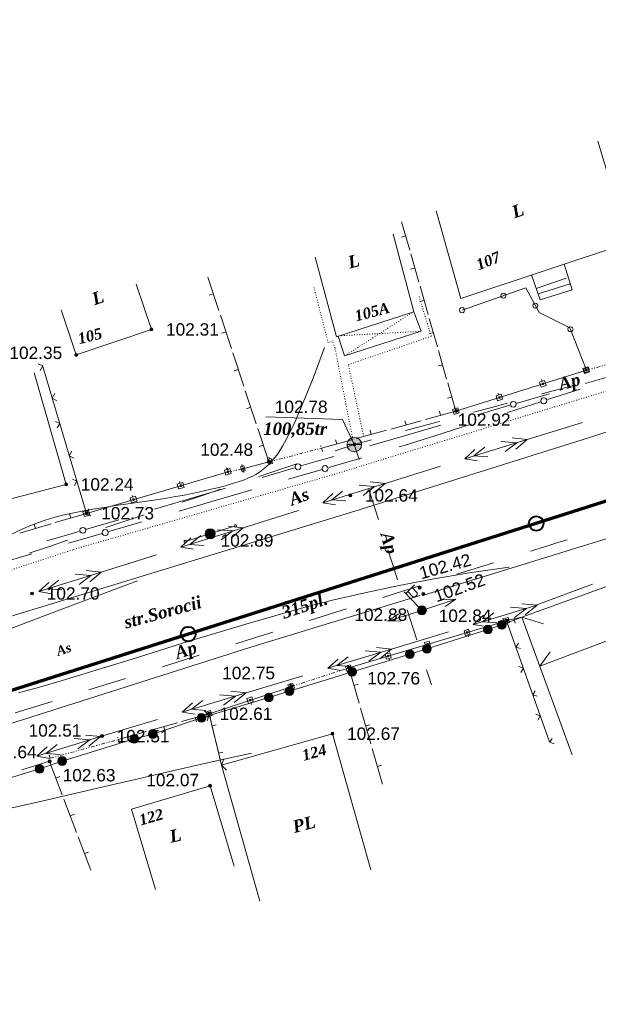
# Model space of a CAD drawing. Header units: millimetres. Extents: x 9396 to 25236, y 15106 to 31102.
# Tile 248 of 256: x 11595 to 11674, y 16896 to 17030. Entities that reach past the tile are written whole.
import ezdxf
from ezdxf.enums import TextEntityAlignment as Align

# ---------------------------------------------------------------- set-up
doc = ezdxf.new("R2010")
doc.units = ezdxf.units.MM
for name, pattern in [('DIVIDE', [1.25, 0.5, -0.25, 0, -0.25, 0, -0.25]), ('DOT', [0.25, 0, -0.25]), ('HIDDEN', [0.375, 0.25, -0.125])]:
    doc.linetypes.add(name, pattern=pattern)
for name, color, linetype, lineweight, true_color in [('1001010', 7, 'Continuous', 9, 0x000000), ('10010110', 7, 'Continuous', 20, 0xa25100), ('1060000', 7, 'Continuous', 9, 0x000000), ('1070000', 7, 'DOT', 9, 0x000000), ('2030003', 7, 'Continuous', 9, 0x000000), ('2030023', 7, 'Continuous', 9, 0x000000), ('21100200', 7, 'HIDDEN', 0, 0x800080), ('3000105', 7, 'DIVIDE', 9, 0x000000), ('3000130', 7, 'Continuous', 9, 0x000000), ('3000140', 7, 'Continuous', 9, 0x000000), ('3000220', 7, 'Continuous', 9, 0x000000), ('3000260', 7, 'Continuous', 9, 0x000000), ('5010210', 7, 'Continuous', 20, 0x008000), ('5010420', 7, 'Continuous', 9, 0x000000), ('6011210', 1, 'Continuous', 9, 0xff0000), ('6011300', 1, 'Continuous', 20, 0xff0000), ('8010110', 7, 'Continuous', 20, 0x0080ff), ('8010200', 7, 'Continuous', 9, 0x000000), ('9010110', 7, 'Continuous', 9, 0x000000), ('9010120', 7, 'Continuous', 20, 0x000000)]:
    doc.layers.add(name, color=color, linetype=linetype, lineweight=lineweight, true_color=true_color)
doc.layers.add('Канализация', color=1, linetype='Continuous', lineweight=70)
doc.layers.add('Колодец канал', color=3, linetype='Continuous', lineweight=40)
doc.styles.add('1', font='timesbi.ttf', dxfattribs={"height": 0.00127})
doc.styles.add('10', font='timesbi.ttf', dxfattribs={"height": 0.001481})
doc.styles.add('12', font='timesbi.ttf', dxfattribs={"height": 0.001693})
doc.styles.add('2', font='timesbi.ttf', dxfattribs={"height": 0.001693})
doc.styles.add('3', font='timesbi.ttf', dxfattribs={"height": 0.001693})
doc.styles.add('9', font='timesbi.ttf', dxfattribs={"height": 0.001693})
doc.styles.add('F2', font='arial.ttf', dxfattribs={"height": 0.001693})

# ---------------------------------------------------------------- blocks, each defined once
blk = doc.blocks.new('SYMBOL21100200')
at = {"true_color": 0x800080}
h = blk.add_hatch(color=216, dxfattribs=at)
edge = h.paths.add_edge_path()
edge.add_arc((0, 0), 0.1, 0, 360)
at = {"color": 216, "linetype": 'Continuous', "lineweight": 0, "true_color": 0x800080}
blk.add_circle((0, 0), 0.1, dxfattribs=at)
blk = doc.blocks.new('SYMBOL8010200')
at = {"true_color": 0x000000}
h = blk.add_hatch(color=18, dxfattribs=at)
edge = h.paths.add_edge_path()
edge.add_arc((0, 0), 0.3, 0, 360)
at = {"color": 18, "linetype": 'Continuous', "lineweight": 0, "true_color": 0x000000}
blk.add_circle((0, 0), 0.3, dxfattribs=at)
blk = doc.blocks.new('SYMBOL5010420')
at = {"true_color": 0xffffff}
h = blk.add_hatch(color=7, dxfattribs=at)
edge = h.paths.add_edge_path()
edge.add_arc((0, 0), 0.5, 0, 360)
at = {"color": 18, "linetype": 'Continuous', "lineweight": 9, "true_color": 0x000000, "flags": 128}
blk.add_lwpolyline([(-0.5, 0), (0.5, 0)], dxfattribs=at)
at = {"color": 18, "linetype": 'Continuous', "lineweight": 9, "true_color": 0x000000}
blk.add_circle((0, 0), 0.5, dxfattribs=at)
blk = doc.blocks.new('SYMBOL2030023')
at = {"true_color": 0xffffff}
h = blk.add_hatch(color=7, dxfattribs=at)
edge = h.paths.add_edge_path()
edge.add_arc((0, 0), 0.35, 0, 360)
at = {"color": 18, "linetype": 'Continuous', "lineweight": 0, "true_color": 0x000000}
blk.add_circle((0, 0), 0.35, dxfattribs=at)
blk = doc.blocks.new('SYMBOL2030003')
at = {"true_color": 0xffffff}
h = blk.add_hatch(color=7, dxfattribs=at)
edge = h.paths.add_edge_path()
edge.add_arc((0, 0), 0.3, 0, 360)
at = {"true_color": 0x000000}
h = blk.add_hatch(color=18, dxfattribs=at)
edge = h.paths.add_edge_path()
edge.add_arc((0, 0), 0.1, 0, 360)
at = {"color": 18, "linetype": 'Continuous', "lineweight": 0, "true_color": 0x000000, "flags": 128}
for points in [[(0, 0.3), (0, 1.75)], [(0, 1.6), (0.85, 1.6)], [(0.2, 1.6), (0.2, 1.1), (0.3, 1), (0.5, 1), (0.6, 1.1), (0.6, 1.6)]]:
    blk.add_lwpolyline(points, dxfattribs=at)
at = {"color": 18, "linetype": 'Continuous', "lineweight": 0, "true_color": 0x000000}
for radius in [0.3, 0.1]:
    blk.add_circle((0, 0), radius, dxfattribs=at)

msp = doc.modelspace()

# ---------------------------------------------------------------- linework, layer by layer
at = {"layer": '1001010', "color": 253}
for p, q in [((11635.14, 16997.87, 168.47), (11638.08, 16986.98, 168.47)), ((11600.36, 16990.68, 113.45), (11602.45, 16984.5, 113.45)), ((11642.77, 16914.04, 207.32), (11637.51, 16932.65, 207.32)), ((11624.06, 16914.57, 204.14), (11620.77, 16925.56, 204.14))]:
    msp.add_line(p, q, dxfattribs=at)
for points in [[(11673.86, 17013.72, 139.94), (11678.05, 16999.83, 139.94), (11655.08, 16992.2, 158.33), (11651.7, 17004.21, 162.07)], [(11638.08, 16986.98, 168.47), (11648.66, 16990.37, 169.57), (11645.84, 17001.02, 127.5)], [(11602.45, 16984.5, 113.45), (11612.73, 16987.98, 129.48), (11610.64, 16994.16, 100.58)], [(11585.74, 16978.82, 110.87), (11590.27, 16963.97, 136.48), (11601.06, 16966.78, 134.95), (11596.66, 16982.06, 110.87)], [(11678.32, 16954.02, 206.25), (11663.46, 16948.6, 206.01), (11670.34, 16929.77, 205.68)], [(11637.51, 16932.65, 207.32), (11622.33, 16928.36, 207.81), (11627.58, 16909.75, 188.96)], [(11620.77, 16925.56, 204.14), (11609.99, 16922.33, 202.66), (11613.27, 16911.34, 194.94)]]:
    msp.add_polyline3d(points, dxfattribs=at)
at = {"layer": '10010110'}
for points in [[(11636.45, 16985.5, 172.05), (11634.87, 16981.32, 183), (11633.53, 16977.99, 191.3), (11632.41, 16975.4, 197.33), (11631.47, 16973.44, 201.45), (11630.69, 16971.99, 204.03), (11630.03, 16970.96, 205.45), (11629.45, 16970.22, 206.08), (11628.94, 16969.66, 206.28), (11628.46, 16969.2, 206.36), (11627.99, 16968.8, 206.39), (11627.52, 16968.45, 206.38), (11627.03, 16968.14, 206.33), (11626.51, 16967.87, 206.25), (11625.94, 16967.62, 206.15), (11625.32, 16967.38, 206.03), (11624.62, 16967.14, 205.91), (11623.83, 16966.89, 205.77), (11622.96, 16966.63, 205.59), (11621.99, 16966.37, 205.33), (11620.93, 16966.11, 204.95), (11619.79, 16965.84, 204.43), (11618.55, 16965.58, 203.71), (11617.23, 16965.32, 202.77), (11615.81, 16965.07, 201.56), (11614.31, 16964.82, 200.07), (11612.74, 16964.59, 198.32), (11611.12, 16964.35, 196.38), (11609.49, 16964.12, 194.29), (11607.87, 16963.88, 192.1), (11606.27, 16963.64, 189.86), (11604.73, 16963.39, 187.63), (11603.26, 16963.13, 185.45), (11601.89, 16962.86, 183.38), (11600.59, 16962.57, 181.45), (11599.37, 16962.24, 179.71), (11598.18, 16961.88, 178.18), (11597.03, 16961.48, 176.92), (11595.88, 16961.02, 175.95), (11594.72, 16960.51, 175.33), (11593.53, 16959.92, 175.08)], [(11661.73, 16955.47, 173.69), (11656.25, 16954.67, 176.99), (11651.17, 16953.82, 177.17), (11646.43, 16952.92, 175.02), (11641.97, 16951.97, 171.34), (11637.72, 16950.97, 166.94), (11633.62, 16949.92, 162.61), (11629.62, 16948.82, 159.17), (11625.66, 16947.68, 157.42), (11621.69, 16946.49, 157.95), (11617.73, 16945.28, 160.51), (11613.85, 16944.07, 164.64), (11610.08, 16942.89, 169.9), (11606.47, 16941.76, 175.82), (11603.06, 16940.71, 181.94), (11599.92, 16939.76, 187.81), (11597.07, 16938.93, 192.98), (11594.55, 16938.25, 197.08)], [(11593.25, 16946.99, 185.97), (11600.84, 16949.87, 182.8), (11610.84, 16953.61, 178.38)], [(11626.44, 16930.03, 207.81), (11620.39, 16928.69, 206.53), (11615.04, 16927.48, 205.6), (11610.31, 16926.38, 204.97), (11606.13, 16925.4, 204.61), (11602.42, 16924.52, 204.47), (11599.12, 16923.75, 204.5), (11596.15, 16923.08, 204.68), (11593.43, 16922.51, 204.95)]]:
    msp.add_polyline3d(points, dxfattribs=at)
at = {"layer": '1060000', "color": 253}
for p, q in [((11665.42, 16993.59, 170.31), (11669.53, 16994.99, 168.38)), ((11665.68, 16992.83, 172.66), (11670.08, 16994.24, 170.15)), ((11708.07, 16969.55, 125.93), (11649.85, 16951.57, 112.97)), ((11663.46, 16948.6, 162.87), (11666.41, 16947.72, 176.13)), ((11665.9, 16941.91, 205.89), (11680.68, 16947.49, 198.01)), ((11665.9, 16941.91, 205.89), (11667.34, 16943.89, 196.2))]:
    msp.add_line(p, q, dxfattribs=at)
for points in [[(11718.72, 16997.83, 183.41), (11718.96, 16993.47, 183.65), (11717.71, 16990.77, 180.31), (11716.19, 16988.48, 178.11), (11714.07, 16987.04, 174.19), (11710.6, 16985.43, 167.63), (11672.57, 16973.17, 134.77), (11640.57, 16963.13, 107.86), (11563.65, 16939.65, 42.63)], [(11664.79, 16995.43, 164.65), (11665.95, 16992.04, 175.08), (11670.35, 16993.39, 172.66), (11669.24, 16996.91, 162.21)], [(11648.66, 16990.37, 169.57), (11649.68, 16987.73, 174.26), (11639.18, 16984.35, 179.28), (11638.31, 16987.06, 168.49)], [(11640.51, 16972.23, 206.08), (11638.91, 16975.66, 202.73), (11628.39, 16976.01, 192.51)], [(11649.51, 16951.57, 112.97), (11626.34, 16944.53, 107.47), (11531.94, 16914.52, 84.96)]]:
    msp.add_polyline3d(points, dxfattribs=at)
at = {"layer": '1070000', "color": 253}
for p, q in [((11639.18, 16984.35, 179.28), (11648.44, 16990.29, 169.55)), ((11649.68, 16987.73, 174.26), (11638.46, 16987.11, 168.51))]:
    msp.add_line(p, q, dxfattribs=at)
for points in [[(11640.31, 16972.92, 206.7), (11637.86, 16985.47, 171.54), (11637.52, 16986.4, 169.68), (11636.92, 16986.18, 170.48), (11634.91, 16994.01, 166.87)], [(11641.8, 16973.33, 206.61), (11639.69, 16983.16, 184.96), (11651.04, 16987.05, 174.95), (11649.31, 16992.69, 159.25)], [(11690.08, 16984.15, 206.87), (11637.49, 16968.08, 206.87), (11601.9, 16957.83, 206.87)], [(11601.98, 16957.83, 167.96), (11549.05, 16940.67, 206.87), (11495.78, 16924.61, 206.87)]]:
    msp.add_polyline3d(points, dxfattribs=at)
at = {"layer": '3000105', "color": 253}
for p, q in [((11672.15, 16982.89, 203.84), (11672.43, 16981.83, 203.84)), ((11672.28, 16982.41, 204.76), (11674.96, 16983.14, 202.92)), ((11636.14, 16971.26, 206.88), (11635.86, 16972.32, 206.88)), ((11628.79, 16969.85, 206.8), (11636.01, 16971.74, 206.96)), ((11625.37, 16968.43, 206.82), (11625.15, 16969.5, 206.82)), ((11628.67, 16970.33, 206.88), (11628.94, 16969.27, 206.88)), ((11623.13, 16969, 206.82), (11623.35, 16967.92, 206.82)), ((11623.23, 16968.51, 206.82), (11625.27, 16968.92, 206.82)), ((11631.87, 16939.11, 205.49), (11639.75, 16941.69, 205.51)), ((11639.91, 16941.22, 205.5), (11639.57, 16942.26, 205.5)), ((11631.71, 16939.59, 205.5), (11632.05, 16938.54, 205.5)), ((11598.87, 16929.32, 204.54), (11608.22, 16931.88, 201.37)), ((11608.35, 16931.4, 202.95), (11608.06, 16932.46, 202.95)), ((11598.74, 16929.8, 202.95), (11599.03, 16928.74, 202.95))]:
    msp.add_line(p, q, dxfattribs=at)
at = {"layer": '3000130', "color": 253}
for p, q in [((11672.09, 16982.98, 205.3), (11672.16, 16982.75, 205.3)), ((11654.42, 16976.79, 205.83), (11672.28, 16982.41, 204.76)), ((11666.14, 16981.11, 205.3), (11666.21, 16980.87, 205.3)), ((11660.19, 16979.24, 205.3), (11660.26, 16979, 205.3)), ((11654.24, 16977.36, 205.3), (11654.31, 16977.13, 205.3)), ((11625.11, 16969.5, 206.82), (11625.17, 16969.26, 206.82)), ((11625.27, 16968.92, 206.82), (11628.8, 16969.88, 206.82)), ((11628.83, 16970.51, 206.82), (11628.89, 16970.27, 206.82)), ((11603.84, 16962.81, 207.86), (11623.23, 16968.51, 206.82)), ((11623.02, 16969.07, 207.34), (11623.1, 16968.84, 207.34)), ((11616.57, 16967.18, 207.34), (11616.64, 16966.94, 207.34)), ((11610.12, 16965.28, 207.34), (11610.19, 16965.04, 207.34)), ((11603.67, 16963.39, 207.34), (11603.74, 16963.15, 207.34)), ((11661.35, 16948.13, 205.67), (11639.75, 16941.69, 205.51)), ((11661.52, 16947.56, 205.59), (11661.45, 16947.8, 205.59)), ((11656.12, 16945.95, 205.59), (11656.05, 16946.19, 205.59)), ((11650.72, 16944.34, 205.59), (11650.65, 16944.58, 205.59)), ((11645.31, 16942.73, 205.59), (11645.24, 16942.97, 205.59)), ((11639.89, 16941.11, 205.59), (11639.82, 16941.35, 205.59)), ((11631.87, 16939.11, 205.49), (11620.63, 16935.4, 205.22)), ((11632.05, 16938.54, 205.35), (11631.98, 16938.78, 205.35)), ((11626.43, 16936.69, 205.35), (11626.35, 16936.93, 205.35)), ((11620.8, 16934.83, 205.35), (11620.73, 16935.07, 205.35))]:
    msp.add_line(p, q, dxfattribs=at)
for points in [[(11672.02, 16981.97, 205.3), (11672.72, 16982.19, 205.3), (11672.51, 16982.86, 205.3), (11671.81, 16982.64, 205.3), (11672.02, 16981.97, 205.3)], [(11672.27, 16982.31, 205.3), (11672.32, 16982.32, 205.3), (11672.35, 16982.36, 205.3), (11672.37, 16982.41, 205.3), (11672.35, 16982.46, 205.3), (11672.32, 16982.5, 205.3), (11672.27, 16982.51, 205.3), (11672.21, 16982.5, 205.3), (11672.18, 16982.46, 205.3), (11672.16, 16982.41, 205.3), (11672.18, 16982.36, 205.3), (11672.21, 16982.32, 205.3), (11672.27, 16982.31, 205.3)], [(11666.07, 16980.1, 205.3), (11666.77, 16980.31, 205.3), (11666.56, 16980.98, 205.3), (11665.86, 16980.76, 205.3), (11666.07, 16980.1, 205.3)], [(11666.32, 16980.44, 205.3), (11666.37, 16980.45, 205.3), (11666.4, 16980.49, 205.3), (11666.42, 16980.54, 205.3), (11666.4, 16980.59, 205.3), (11666.37, 16980.63, 205.3), (11666.32, 16980.64, 205.3), (11666.27, 16980.63, 205.3), (11666.23, 16980.59, 205.3), (11666.21, 16980.54, 205.3), (11666.23, 16980.49, 205.3), (11666.27, 16980.45, 205.3), (11666.32, 16980.44, 205.3)], [(11660.13, 16978.22, 205.3), (11660.82, 16978.44, 205.3), (11660.61, 16979.11, 205.3), (11659.92, 16978.89, 205.3), (11660.13, 16978.22, 205.3)], [(11660.37, 16978.56, 205.3), (11660.42, 16978.58, 205.3), (11660.46, 16978.61, 205.3), (11660.47, 16978.67, 205.3), (11660.46, 16978.72, 205.3), (11660.42, 16978.75, 205.3), (11660.37, 16978.77, 205.3), (11660.32, 16978.75, 205.3), (11660.28, 16978.72, 205.3), (11660.27, 16978.67, 205.3), (11660.28, 16978.61, 205.3), (11660.32, 16978.58, 205.3), (11660.37, 16978.56, 205.3)], [(11654.18, 16976.35, 205.3), (11654.87, 16976.57, 205.3), (11654.66, 16977.24, 205.3), (11653.97, 16977.02, 205.3), (11654.18, 16976.35, 205.3)], [(11654.42, 16976.69, 205.3), (11654.47, 16976.7, 205.3), (11654.51, 16976.74, 205.3), (11654.52, 16976.79, 205.3), (11654.51, 16976.84, 205.3), (11654.47, 16976.88, 205.3), (11654.42, 16976.89, 205.3), (11654.37, 16976.88, 205.3), (11654.33, 16976.84, 205.3), (11654.32, 16976.79, 205.3), (11654.33, 16976.74, 205.3), (11654.37, 16976.7, 205.3), (11654.42, 16976.69, 205.3)], [(11625.14, 16968.52, 206.82), (11625.58, 16968.64, 206.82), (11625.4, 16969.32, 206.82), (11624.95, 16969.2, 206.82), (11625.14, 16968.52, 206.82)], [(11628.86, 16969.53, 206.82), (11629.3, 16969.66, 206.82), (11629.12, 16970.33, 206.82), (11628.67, 16970.21, 206.82), (11628.86, 16969.53, 206.82)], [(11628.99, 16969.85, 206.82), (11629.03, 16969.86, 206.82), (11629.06, 16969.89, 206.82), (11629.07, 16969.93, 206.82), (11629.06, 16969.97, 206.82), (11629.03, 16970.01, 206.82), (11628.99, 16970.02, 206.82), (11628.94, 16970.01, 206.82), (11628.91, 16969.97, 206.82), (11628.9, 16969.93, 206.82), (11628.91, 16969.89, 206.82), (11628.94, 16969.86, 206.82), (11628.99, 16969.85, 206.82)], [(11622.92, 16968.05, 207.34), (11623.67, 16968.27, 207.34), (11623.47, 16968.95, 207.34), (11622.72, 16968.72, 207.34), (11622.92, 16968.05, 207.34)], [(11623.19, 16968.39, 207.34), (11623.25, 16968.41, 207.34), (11623.29, 16968.45, 207.34), (11623.3, 16968.5, 207.34), (11623.29, 16968.55, 207.34), (11623.25, 16968.59, 207.34), (11623.19, 16968.61, 207.34), (11623.14, 16968.59, 207.34), (11623.1, 16968.55, 207.34), (11623.09, 16968.5, 207.34), (11623.1, 16968.45, 207.34), (11623.14, 16968.41, 207.34), (11623.19, 16968.39, 207.34)], [(11625.27, 16968.83, 206.82), (11625.31, 16968.85, 206.82), (11625.34, 16968.88, 206.82), (11625.35, 16968.92, 206.82), (11625.34, 16968.96, 206.82), (11625.31, 16968.99, 206.82), (11625.27, 16969, 206.82), (11625.22, 16968.99, 206.82), (11625.19, 16968.96, 206.82), (11625.18, 16968.92, 206.82), (11625.19, 16968.88, 206.82), (11625.22, 16968.85, 206.82), (11625.27, 16968.83, 206.82)], [(11616.46, 16966.16, 207.34), (11617.22, 16966.38, 207.34), (11617.02, 16967.05, 207.34), (11616.27, 16966.83, 207.34), (11616.46, 16966.16, 207.34)], [(11616.74, 16966.5, 207.34), (11616.79, 16966.51, 207.34), (11616.83, 16966.55, 207.34), (11616.85, 16966.6, 207.34), (11616.83, 16966.66, 207.34), (11616.79, 16966.7, 207.34), (11616.74, 16966.71, 207.34), (11616.69, 16966.7, 207.34), (11616.65, 16966.66, 207.34), (11616.63, 16966.6, 207.34), (11616.65, 16966.55, 207.34), (11616.69, 16966.51, 207.34), (11616.74, 16966.5, 207.34)], [(11610.01, 16964.26, 207.34), (11610.76, 16964.48, 207.34), (11610.57, 16965.16, 207.34), (11609.81, 16964.93, 207.34), (11610.01, 16964.26, 207.34)], [(11610.29, 16964.6, 207.34), (11610.34, 16964.62, 207.34), (11610.38, 16964.66, 207.34), (11610.39, 16964.71, 207.34), (11610.38, 16964.76, 207.34), (11610.34, 16964.8, 207.34), (11610.29, 16964.81, 207.34), (11610.23, 16964.8, 207.34), (11610.2, 16964.76, 207.34), (11610.18, 16964.71, 207.34), (11610.2, 16964.66, 207.34), (11610.23, 16964.62, 207.34), (11610.29, 16964.6, 207.34)], [(11603.56, 16962.37, 207.34), (11604.31, 16962.59, 207.34), (11604.11, 16963.26, 207.34), (11603.36, 16963.04, 207.34), (11603.56, 16962.37, 207.34)], [(11603.83, 16962.71, 207.34), (11603.89, 16962.72, 207.34), (11603.93, 16962.76, 207.34), (11603.94, 16962.81, 207.34), (11603.93, 16962.87, 207.34), (11603.89, 16962.91, 207.34), (11603.83, 16962.92, 207.34), (11603.78, 16962.91, 207.34), (11603.74, 16962.87, 207.34), (11603.73, 16962.81, 207.34), (11603.74, 16962.76, 207.34), (11603.78, 16962.72, 207.34), (11603.83, 16962.71, 207.34)], [(11661.56, 16948.57, 205.59), (11660.93, 16948.38, 205.59), (11661.13, 16947.71, 205.59), (11661.76, 16947.9, 205.59), (11661.56, 16948.57, 205.59)], [(11661.35, 16948.04, 205.59), (11661.4, 16948.05, 205.59), (11661.43, 16948.09, 205.59), (11661.45, 16948.14, 205.59), (11661.43, 16948.19, 205.59), (11661.4, 16948.22, 205.59), (11661.35, 16948.23, 205.59), (11661.3, 16948.22, 205.59), (11661.27, 16948.19, 205.59), (11661.25, 16948.14, 205.59), (11661.27, 16948.09, 205.59), (11661.3, 16948.05, 205.59), (11661.35, 16948.04, 205.59)], [(11656.16, 16946.96, 205.59), (11655.53, 16946.77, 205.59), (11655.73, 16946.1, 205.59), (11656.36, 16946.28, 205.59), (11656.16, 16946.96, 205.59)], [(11655.95, 16946.43, 205.59), (11656, 16946.44, 205.59), (11656.03, 16946.48, 205.59), (11656.04, 16946.53, 205.59), (11656.03, 16946.57, 205.59), (11656, 16946.61, 205.59), (11655.95, 16946.62, 205.59), (11655.9, 16946.61, 205.59), (11655.86, 16946.57, 205.59), (11655.85, 16946.53, 205.59), (11655.86, 16946.48, 205.59), (11655.9, 16946.44, 205.59), (11655.95, 16946.43, 205.59)], [(11650.76, 16945.34, 205.59), (11650.13, 16945.16, 205.59), (11650.33, 16944.48, 205.59), (11650.96, 16944.67, 205.59), (11650.76, 16945.34, 205.59)], [(11650.55, 16944.82, 205.59), (11650.59, 16944.83, 205.59), (11650.63, 16944.87, 205.59), (11650.64, 16944.91, 205.59), (11650.63, 16944.96, 205.59), (11650.59, 16945, 205.59), (11650.55, 16945.01, 205.59), (11650.5, 16945, 205.59), (11650.46, 16944.96, 205.59), (11650.45, 16944.91, 205.59), (11650.46, 16944.87, 205.59), (11650.5, 16944.83, 205.59), (11650.55, 16944.82, 205.59)], [(11645.36, 16943.73, 205.59), (11644.73, 16943.54, 205.59), (11644.93, 16942.87, 205.59), (11645.56, 16943.06, 205.59), (11645.36, 16943.73, 205.59)], [(11645.14, 16943.21, 205.59), (11645.19, 16943.22, 205.59), (11645.23, 16943.25, 205.59), (11645.24, 16943.3, 205.59), (11645.23, 16943.35, 205.59), (11645.19, 16943.39, 205.59), (11645.14, 16943.4, 205.59), (11645.09, 16943.39, 205.59), (11645.06, 16943.35, 205.59), (11645.05, 16943.3, 205.59), (11645.06, 16943.25, 205.59), (11645.09, 16943.22, 205.59), (11645.14, 16943.21, 205.59)], [(11639.93, 16942.11, 205.59), (11639.3, 16941.93, 205.59), (11639.5, 16941.25, 205.59), (11640.13, 16941.44, 205.59), (11639.93, 16942.11, 205.59)], [(11639.72, 16941.59, 205.59), (11639.77, 16941.6, 205.59), (11639.8, 16941.64, 205.59), (11639.82, 16941.68, 205.59), (11639.8, 16941.73, 205.59), (11639.77, 16941.77, 205.59), (11639.72, 16941.78, 205.59), (11639.67, 16941.77, 205.59), (11639.64, 16941.73, 205.59), (11639.62, 16941.68, 205.59), (11639.64, 16941.64, 205.59), (11639.67, 16941.6, 205.59), (11639.72, 16941.59, 205.59)], [(11632.08, 16939.56, 205.35), (11631.43, 16939.34, 205.35), (11631.65, 16938.67, 205.35), (11632.3, 16938.89, 205.35), (11632.08, 16939.56, 205.35)], [(11631.87, 16939.02, 205.35), (11631.92, 16939.03, 205.35), (11631.95, 16939.07, 205.35), (11631.97, 16939.11, 205.35), (11631.95, 16939.16, 205.35), (11631.92, 16939.2, 205.35), (11631.87, 16939.21, 205.35), (11631.82, 16939.2, 205.35), (11631.78, 16939.16, 205.35), (11631.77, 16939.11, 205.35), (11631.78, 16939.07, 205.35), (11631.82, 16939.03, 205.35), (11631.87, 16939.02, 205.35)], [(11626.46, 16937.7, 205.35), (11625.8, 16937.48, 205.35), (11626.02, 16936.82, 205.35), (11626.68, 16937.03, 205.35), (11626.46, 16937.7, 205.35)], [(11626.24, 16937.16, 205.35), (11626.29, 16937.17, 205.35), (11626.33, 16937.21, 205.35), (11626.34, 16937.26, 205.35), (11626.33, 16937.31, 205.35), (11626.29, 16937.34, 205.35), (11626.24, 16937.36, 205.35), (11626.19, 16937.34, 205.35), (11626.16, 16937.31, 205.35), (11626.14, 16937.26, 205.35), (11626.16, 16937.21, 205.35), (11626.19, 16937.17, 205.35), (11626.24, 16937.16, 205.35)], [(11620.83, 16935.84, 205.35), (11620.18, 16935.62, 205.35), (11620.4, 16934.96, 205.35), (11621.05, 16935.18, 205.35), (11620.83, 16935.84, 205.35)], [(11620.62, 16935.3, 205.35), (11620.67, 16935.31, 205.35), (11620.7, 16935.35, 205.35), (11620.72, 16935.4, 205.35), (11620.7, 16935.45, 205.35), (11620.67, 16935.49, 205.35), (11620.62, 16935.5, 205.35), (11620.57, 16935.49, 205.35), (11620.53, 16935.45, 205.35), (11620.52, 16935.4, 205.35), (11620.53, 16935.35, 205.35), (11620.57, 16935.31, 205.35), (11620.62, 16935.3, 205.35)]]:
    msp.add_polyline3d(points, close=True, dxfattribs=at)
at = {"layer": '3000140', "color": 253}
msp.add_polyline3d([(11672.28, 16982.41, 204.76), (11670.02, 16988.21, 189.38), (11665.81, 16990.28, 177.5), (11664, 16993.66, 168.11), (11655.27, 16990.61, 165.17)], dxfattribs=at)
for points in [[(11660.93, 16992.24, 184.96), (11661.11, 16992.29, 184.96), (11661.23, 16992.41, 184.96), (11661.28, 16992.59, 184.96), (11661.23, 16992.76, 184.96), (11661.11, 16992.89, 184.96), (11660.93, 16992.94, 184.96), (11660.76, 16992.89, 184.96), (11660.63, 16992.76, 184.96), (11660.58, 16992.59, 184.96), (11660.63, 16992.41, 184.96), (11660.76, 16992.29, 184.96), (11660.93, 16992.24, 184.96)], [(11655.27, 16990.26, 184.96), (11655.45, 16990.31, 184.96), (11655.57, 16990.44, 184.96), (11655.62, 16990.61, 184.96), (11655.57, 16990.79, 184.96), (11655.45, 16990.92, 184.96), (11655.27, 16990.96, 184.96), (11655.1, 16990.92, 184.96), (11654.97, 16990.79, 184.96), (11654.92, 16990.61, 184.96), (11654.97, 16990.44, 184.96), (11655.1, 16990.31, 184.96), (11655.27, 16990.26, 184.96)], [(11665.3, 16990.89, 184.96), (11665.47, 16990.93, 184.96), (11665.6, 16991.06, 184.96), (11665.65, 16991.24, 184.96), (11665.6, 16991.41, 184.96), (11665.47, 16991.54, 184.96), (11665.3, 16991.59, 184.96), (11665.12, 16991.54, 184.96), (11664.99, 16991.41, 184.96), (11664.95, 16991.24, 184.96), (11664.99, 16991.06, 184.96), (11665.12, 16990.93, 184.96), (11665.3, 16990.89, 184.96)], [(11670.1, 16987.65, 184.96), (11670.27, 16987.7, 184.96), (11670.4, 16987.83, 184.96), (11670.45, 16988, 184.96), (11670.4, 16988.18, 184.96), (11670.27, 16988.3, 184.96), (11670.1, 16988.35, 184.96), (11669.92, 16988.3, 184.96), (11669.79, 16988.18, 184.96), (11669.75, 16988, 184.96), (11669.79, 16987.83, 184.96), (11669.92, 16987.7, 184.96), (11670.1, 16987.65, 184.96)], [(11672.28, 16982.07, 184.96), (11672.45, 16982.11, 184.96), (11672.58, 16982.24, 184.96), (11672.63, 16982.42, 184.96), (11672.58, 16982.59, 184.96), (11672.45, 16982.72, 184.96), (11672.28, 16982.77, 184.96), (11672.1, 16982.72, 184.96), (11671.97, 16982.59, 184.96), (11671.93, 16982.42, 184.96), (11671.97, 16982.24, 184.96), (11672.1, 16982.11, 184.96), (11672.28, 16982.07, 184.96)]]:
    msp.add_polyline3d(points, close=True, dxfattribs=at)
at = {"layer": '3000220', "color": 253}
for p, q in [((11648.09, 16998.84, 164.75), (11646.98, 17002.72, 164.75)), ((11647.53, 17000.78, 164.75), (11646.96, 17000.62, 164.75)), ((11649.36, 16994.43, 164.75), (11648.24, 16998.31, 164.75)), ((11648.8, 16996.37, 164.75), (11648.22, 16996.21, 164.75)), ((11621.97, 16990.56, 167.95), (11620.47, 16995.11, 167.95)), ((11650.62, 16990.02, 164.75), (11649.51, 16993.9, 164.75)), ((11621.22, 16992.84, 167.95), (11620.65, 16992.65, 167.95)), ((11650.07, 16991.96, 164.75), (11649.49, 16991.8, 164.75)), ((11623.68, 16985.39, 167.95), (11622.18, 16989.94, 167.95)), ((11651.89, 16985.61, 164.75), (11650.77, 16989.49, 164.75)), ((11622.93, 16987.67, 167.95), (11622.36, 16987.48, 167.95)), ((11651.33, 16987.55, 164.75), (11650.75, 16987.39, 164.75)), ((11625.39, 16980.22, 167.95), (11623.88, 16984.77, 167.95)), ((11653.15, 16981.2, 164.75), (11652.04, 16985.08, 164.75)), ((11652.6, 16983.14, 164.75), (11652.02, 16982.98, 164.75)), ((11624.63, 16982.5, 167.95), (11624.06, 16982.31, 167.95)), ((11654.42, 16976.79, 164.75), (11653.31, 16980.67, 164.75)), ((11627.09, 16975.05, 167.95), (11625.59, 16979.6, 167.95)), ((11653.86, 16978.73, 164.75), (11653.29, 16978.57, 164.75)), ((11626.34, 16977.33, 167.95), (11625.77, 16977.14, 167.95)), ((11650.24, 16975.65, 206.4), (11654.42, 16976.79, 206.4)), ((11652.33, 16976.22, 206.4), (11652.17, 16976.8, 206.4)), ((11645.5, 16974.35, 206.4), (11649.68, 16975.49, 206.4)), ((11647.59, 16974.92, 206.4), (11647.43, 16975.5, 206.4)), ((11628.8, 16969.88, 167.95), (11627.3, 16974.43, 167.95)), ((11640.76, 16973.05, 206.4), (11644.93, 16974.19, 206.4)), ((11642.84, 16973.62, 206.4), (11642.69, 16974.2, 206.4)), ((11628.05, 16972.16, 167.95), (11627.48, 16971.97, 167.95)), ((11636.01, 16971.74, 206.4), (11640.19, 16972.89, 206.4)), ((11638.1, 16972.32, 206.4), (11637.94, 16972.9, 206.4)), ((11599.57, 16961.55, 187.91), (11603.83, 16962.81, 187.91)), ((11601.7, 16962.18, 187.91), (11601.53, 16962.75, 187.91)), ((11594.73, 16960.11, 187.91), (11598.99, 16961.37, 187.91)), ((11596.86, 16960.74, 187.91), (11596.69, 16961.32, 187.91)), ((11663.46, 16948.61, 205.84), (11661.35, 16948.14, 205.84)), ((11662.4, 16948.37, 205.84), (11662.53, 16947.79, 205.84)), ((11639.76, 16941.72, 206.42), (11641.17, 16936.84, 206.42)), ((11640.46, 16939.28, 206.42), (11641.04, 16939.45, 206.42)), ((11641.36, 16936.18, 206.42), (11642.77, 16931.3, 206.42)), ((11620.62, 16935.4, 205.23), (11616.83, 16934.33, 205.23)), ((11618.73, 16934.87, 205.23), (11618.89, 16934.29, 205.23)), ((11620.62, 16935.4, 206.52), (11621.42, 16932.11, 206.52)), ((11612.01, 16932.96, 205.23), (11608.22, 16931.88, 205.23)), ((11616.32, 16934.18, 205.23), (11612.53, 16933.1, 205.23)), ((11614.42, 16933.64, 205.23), (11614.59, 16933.07, 205.23)), ((11621.02, 16933.76, 206.52), (11621.61, 16933.9, 206.52)), ((11642.07, 16933.74, 206.42), (11642.64, 16933.91, 206.42)), ((11610.11, 16932.42, 205.23), (11610.28, 16931.84, 205.23)), ((11621.53, 16931.66, 206.52), (11622.33, 16928.36, 206.52)), ((11642.97, 16930.64, 206.42), (11644.38, 16925.76, 206.42)), ((11598.8, 16928.9, 205.23), (11594.97, 16927.73, 205.23)), ((11598.78, 16928.86, 202.72), (11600.51, 16924.33, 202.72)), ((11621.93, 16930.01, 206.52), (11622.51, 16930.15, 206.52)), ((11596.88, 16928.32, 205.23), (11597.06, 16927.74, 205.23)), ((11643.67, 16928.2, 206.42), (11644.25, 16928.37, 206.42)), ((11599.65, 16926.59, 202.72), (11600.21, 16926.81, 202.72)), ((11600.75, 16923.71, 202.72), (11602.48, 16919.17, 202.72)), ((11601.62, 16921.44, 202.72), (11602.18, 16921.65, 202.72)), ((11602.72, 16918.55, 202.72), (11604.45, 16914.01, 202.72)), ((11603.58, 16916.28, 202.72), (11604.14, 16916.49, 202.72))]:
    msp.add_line(p, q, dxfattribs=at)
at = {"layer": '3000260', "color": 253}
for p, q in [((11603.84, 16962.81, 207.86), (11597.87, 16982.92, 113.65)), ((11661.35, 16948.13, 205.67), (11667.24, 16931.56, 205.72)), ((11622.33, 16928.36, 207.81), (11620.63, 16935.4, 205.22))]:
    msp.add_line(p, q, dxfattribs=at)
for points in [[(11597.5, 16982.38, 160.75), (11597.85, 16982.98, 160.75), (11597.24, 16983.27, 160.75)], [(11599.78, 16978.23, 160.75), (11599.15, 16978.59, 160.75), (11599.49, 16979.22, 160.75)], [(11599.84, 16974.5, 160.75), (11600.19, 16975.09, 160.75), (11599.58, 16975.39, 160.75)], [(11602.12, 16970.35, 160.75), (11601.49, 16970.71, 160.75), (11601.83, 16971.33, 160.75)], [(11602.18, 16966.61, 160.75), (11602.53, 16967.21, 160.75), (11601.92, 16967.5, 160.75)], [(11604.46, 16962.46, 160.75), (11603.83, 16962.82, 160.75), (11604.17, 16963.45, 160.75)], [(11660.73, 16948.38, 205.7), (11661.35, 16948.13, 205.7), (11661.02, 16947.56, 205.7)], [(11662.98, 16945.05, 205.7), (11662.64, 16944.51, 205.7), (11663.24, 16944.32, 205.7)], [(11663.04, 16941.87, 205.7), (11663.66, 16941.62, 205.7), (11663.33, 16941.06, 205.7)], [(11665.29, 16938.55, 205.7), (11664.95, 16938.01, 205.7), (11665.55, 16937.82, 205.7)], [(11620.35, 16934.42, 206.52), (11620.66, 16935.24, 206.52), (11620.01, 16935.81, 206.52)], [(11665.36, 16935.37, 205.7), (11665.97, 16935.12, 205.7), (11665.64, 16934.55, 205.7)], [(11667.6, 16932.04, 205.7), (11667.26, 16931.5, 205.7), (11667.86, 16931.31, 205.7)], [(11623, 16927.71, 206.52), (11622.32, 16928.38, 206.52), (11622.63, 16929.25, 206.52)]]:
    msp.add_polyline3d(points, dxfattribs=at)
at = {"layer": '5010210'}
for p, q in [((11670.83, 16980.41, 190.68), (11666.17, 16979.15, 190.68)), ((11659.17, 16977.27, 190.68), (11661.5, 16977.9, 190.68)), ((11656.84, 16976.65, 190.68), (11659.17, 16977.27, 190.68)), ((11652.18, 16975.39, 190.68), (11647.51, 16974.14, 190.68)), ((11640.51, 16972.23, 205.8), (11637.89, 16971.36, 205.8)), ((11641.17, 16970.17, 206.06), (11640.51, 16972.23, 206.06)), ((11640.52, 16972.26, 190.68), (11642.85, 16972.89, 190.68)), ((11627.42, 16967.86, 205.8), (11632.66, 16969.61, 205.8)), ((11619.57, 16965.24, 205.8), (11616.95, 16964.37, 205.8)), ((11622.19, 16966.12, 205.8), (11619.57, 16965.24, 205.8)), ((11642.49, 16966.07, 206.06), (11643.81, 16961.96, 206.06)), ((11606.48, 16960.87, 205.8), (11611.72, 16962.62, 205.8)), ((11601.24, 16959.13, 205.8), (11598.63, 16958.25, 205.8)), ((11598.63, 16958.25, 205.8), (11596.01, 16957.38, 205.8)), ((11645.78, 16955.79, 206.06), (11645.12, 16957.85, 206.06)), ((11667.13, 16958.43, 153.36), (11664.61, 16957.64, 153.36)), ((11646.44, 16953.74, 206.06), (11645.78, 16955.79, 206.06)), ((11654.53, 16954.48, 153.36), (11659.57, 16956.06, 153.36)), ((11646.98, 16952.11, 153.36), (11644.46, 16951.32, 153.36)), ((11649.5, 16952.9, 153.36), (11646.98, 16952.11, 153.36)), ((11634.39, 16948.16, 153.36), (11639.42, 16949.74, 153.36)), ((11647.76, 16949.63, 206.06), (11649.08, 16945.52, 206.06)), ((11629.35, 16946.57, 153.36), (11626.83, 16945.78, 153.36)), ((11626.83, 16945.78, 153.36), (11624.31, 16944.99, 153.36)), ((11614.24, 16941.83, 153.36), (11619.28, 16943.41, 153.36)), ((11651.06, 16939.35, 206.06), (11650.4, 16941.41, 206.06)), ((11609.2, 16940.25, 153.36), (11606.69, 16939.46, 153.36)), ((11606.69, 16939.46, 153.36), (11604.17, 16938.67, 153.36)), ((11594.09, 16935.51, 153.36), (11599.13, 16937.09, 153.36))]:
    msp.add_line(p, q, dxfattribs=at)
msp.add_polyline3d([(11669.65, 16959.21, 153.36), (11668.51, 16958.87, 153.36), (11667.13, 16958.43, 153.36)], dxfattribs=at)
at = {"layer": '6011210'}
for p, q in [((11649.77, 16949.55, 181.13), (11654.42, 16951.07, 181.13)), ((11649.77, 16949.55, 205.51), (11645.09, 16948.09, 205.51))]:
    msp.add_line(p, q, dxfattribs=at)
for points in [[(11652.65, 16951.02, 181.13), (11654.42, 16951.07, 181.13), (11654.42, 16951.07, 181.13), (11652.96, 16950.07, 181.13)], [(11646.86, 16948.12, 205.51), (11645.09, 16948.09, 205.51), (11645.09, 16948.09, 205.51), (11646.56, 16949.07, 205.51)]]:
    msp.add_polyline3d(points, dxfattribs=at)
at = {"layer": '6011300'}
for p, q in [((11671.76, 16975.27, 99.5), (11664.17, 16972.93, 99.5)), ((11664.17, 16972.93, 99.5), (11655.63, 16970.29, 99.5)), ((11664.17, 16972.93, 99.5), (11662.13, 16973.14, 99.5)), ((11664.17, 16972.93, 99.5), (11662.6, 16971.61, 99.5)), ((11652.31, 16969.26, 99.5), (11644.72, 16966.92, 99.5)), ((11644.72, 16966.92, 99.5), (11642.68, 16967.12, 99.5)), ((11644.72, 16966.92, 99.5), (11643.15, 16965.6, 99.5)), ((11632.86, 16963.23, 99.5), (11625.28, 16960.86, 99.5)), ((11625.28, 16960.86, 99.5), (11616.75, 16958.19, 99.5)), ((11625.28, 16960.86, 99.5), (11623.24, 16961.06, 99.5)), ((11625.28, 16960.86, 99.5), (11623.72, 16959.53, 99.5)), ((11613.43, 16957.15, 99.5), (11605.85, 16954.78, 99.5)), ((11605.85, 16954.78, 99.5), (11597.32, 16952.12, 99.5)), ((11605.85, 16954.78, 99.5), (11603.81, 16954.98, 99.5)), ((11605.85, 16954.78, 99.5), (11604.29, 16953.46, 99.5)), ((11673.13, 16953.13, 110.57), (11665.52, 16950.3, 110.57)), ((11665.54, 16950.25, 110.57), (11663.46, 16950.46, 110.57)), ((11665.54, 16950.25, 110.57), (11656.79, 16947.62, 110.57)), ((11665.54, 16950.25, 110.57), (11663.92, 16948.93, 110.57)), ((11653.39, 16946.59, 110.57), (11645.62, 16944.26, 110.57)), ((11645.62, 16944.26, 110.57), (11636.87, 16941.63, 110.57)), ((11645.62, 16944.26, 110.57), (11643.54, 16944.47, 110.57)), ((11645.62, 16944.26, 110.57), (11644, 16942.94, 110.57)), ((11633.47, 16940.61, 110.57), (11625.69, 16938.27, 110.57)), ((11625.69, 16938.27, 110.57), (11616.95, 16935.64, 110.57)), ((11625.69, 16938.27, 110.57), (11623.62, 16938.48, 110.57)), ((11625.69, 16938.27, 110.57), (11624.08, 16936.95, 110.57)), ((11613.55, 16934.62, 110.57), (11605.77, 16932.28, 110.57)), ((11605.77, 16932.28, 110.57), (11597.04, 16929.59, 110.57)), ((11605.77, 16932.28, 110.57), (11603.69, 16932.48, 110.57)), ((11605.77, 16932.28, 110.57), (11604.16, 16930.95, 110.57))]:
    msp.add_line(p, q, dxfattribs=at)
for points in [[(11662.75, 16972.49, 99.5), (11661.15, 16971.26, 99.5), (11662.75, 16972.49, 99.5), (11660.61, 16972.67, 99.5)], [(11657.38, 16969.99, 99.5), (11655.63, 16970.29, 99.5), (11657.01, 16971.55, 99.5)], [(11658.78, 16970.53, 99.5), (11656.86, 16970.67, 99.5), (11658.36, 16971.87, 99.5)], [(11644.72, 16966.92, 99.5), (11639.72, 16965.37, 99.5), (11636.18, 16964.27, 99.5)], [(11643.29, 16966.48, 99.5), (11641.7, 16965.25, 99.5), (11643.29, 16966.48, 99.5), (11641.16, 16966.66, 99.5)], [(11637.94, 16963.98, 99.5), (11636.18, 16964.27, 99.5), (11637.55, 16965.53, 99.5)], [(11639.33, 16964.52, 99.5), (11637.41, 16964.65, 99.5), (11638.91, 16965.85, 99.5)], [(11623.86, 16960.41, 99.5), (11622.27, 16959.18, 99.5), (11623.86, 16960.41, 99.5), (11621.72, 16960.58, 99.5)], [(11618.51, 16957.9, 99.5), (11616.75, 16958.19, 99.5), (11618.12, 16959.46, 99.5)], [(11619.9, 16958.44, 99.5), (11617.98, 16958.58, 99.5), (11619.48, 16959.78, 99.5)], [(11604.43, 16954.34, 99.5), (11602.84, 16953.11, 99.5), (11604.43, 16954.34, 99.5), (11602.29, 16954.51, 99.5)], [(11599.07, 16951.83, 99.5), (11597.32, 16952.12, 99.5), (11598.69, 16953.38, 99.5)], [(11600.47, 16952.37, 99.5), (11598.55, 16952.5, 99.5), (11600.05, 16953.7, 99.5)], [(11660.01, 16947.85, 110.57), (11658.06, 16948, 110.57), (11659.6, 16949.19, 110.57)], [(11664.08, 16949.81, 110.57), (11662.44, 16948.58, 110.57), (11664.08, 16949.81, 110.57), (11661.91, 16949.99, 110.57)], [(11658.58, 16947.32, 110.57), (11656.79, 16947.62, 110.57), (11658.21, 16948.88, 110.57)], [(11644.16, 16943.82, 110.57), (11642.51, 16942.59, 110.57), (11644.16, 16943.82, 110.57), (11641.98, 16944, 110.57)], [(11638.65, 16941.33, 110.57), (11636.87, 16941.63, 110.57), (11638.29, 16942.89, 110.57)], [(11640.08, 16941.86, 110.57), (11638.13, 16942.01, 110.57), (11639.68, 16943.2, 110.57)], [(11618.73, 16935.34, 110.57), (11616.95, 16935.64, 110.57), (11618.37, 16936.9, 110.57)], [(11620.16, 16935.87, 110.57), (11618.21, 16936.02, 110.57), (11619.76, 16937.22, 110.57)], [(11624.24, 16937.83, 110.57), (11622.59, 16936.6, 110.57), (11624.24, 16937.83, 110.57), (11622.06, 16938.01, 110.57)], [(11604.32, 16931.83, 110.57), (11602.68, 16930.59, 110.57), (11604.32, 16931.83, 110.57), (11602.14, 16932, 110.57)], [(11598.83, 16929.3, 110.57), (11597.04, 16929.59, 110.57), (11598.46, 16930.86, 110.57)], [(11600.25, 16929.85, 110.57), (11598.3, 16929.98, 110.57), (11599.84, 16931.19, 110.57)]]:
    msp.add_polyline3d(points, dxfattribs=at)
at = {"layer": '8010110'}
for points in [[(11663.46, 16948.6, 206.01), (11660.69, 16947.58, 205.86), (11658.8, 16946.94, 206), (11650.45, 16944.28, 205.84), (11648.11, 16943.55, 205.82), (11640.2, 16941.14, 205.99), (11628.81, 16937.62, 205.87)], [(11628.81, 16937.62, 205.87), (11619.58, 16934.84, 205.64), (11612.92, 16932.63, 206.78), (11610.36, 16931.99, 205.49), (11600.52, 16928.94, 205.15), (11597.4, 16927.86, 205.42), (11588.33, 16925.1, 205.16), (11585.95, 16924.35, 205.1), (11577.48, 16921.75, 208.79), (11551.63, 16913.75, 205.35)]]:
    msp.add_polyline3d(points, dxfattribs=at)
at = {"layer": '9010110', "color": 253}
for p, q in [((11620.8, 16960.06, 205.55), (11617.65, 16959.08, 205.55)), ((11620.8, 16960.06, 203.56), (11623.96, 16961.01, 203.56))]:
    msp.add_line(p, q, dxfattribs=at)
for points in [[(11624.39, 16961.1, 203.56), (11624.37, 16961.18, 203.56), (11624.32, 16961.23, 203.56), (11624.24, 16961.25, 203.56), (11624.17, 16961.23, 203.56), (11624.11, 16961.18, 203.56), (11624.09, 16961.1, 203.56), (11624.11, 16961.03, 203.56), (11624.17, 16960.97, 203.56), (11624.24, 16960.95, 203.56), (11624.32, 16960.97, 203.56), (11624.37, 16961.03, 203.56), (11624.39, 16961.1, 203.56)], [(11617.51, 16958.99, 205.55), (11617.49, 16959.07, 205.55), (11617.43, 16959.12, 205.55), (11617.36, 16959.14, 205.55), (11617.28, 16959.12, 205.55), (11617.23, 16959.07, 205.55), (11617.21, 16958.99, 205.55), (11617.23, 16958.92, 205.55), (11617.28, 16958.86, 205.55), (11617.36, 16958.84, 205.55), (11617.43, 16958.86, 205.55), (11617.49, 16958.92, 205.55), (11617.51, 16958.99, 205.55)]]:
    msp.add_polyline3d(points, close=True, dxfattribs=at)
at = {"layer": '9010120', "color": 253}
for p, q in [((11672.11, 16980.59, 183.69), (11677.03, 16982.01, 183.69)), ((11667.2, 16979.17, 183.69), (11662.68, 16977.86, 183.69)), ((11666.94, 16978.38, 155.58), (11671.42, 16979.81, 155.58)), ((11661.79, 16977.6, 183.69), (11657.37, 16976.32, 183.69)), ((11661.47, 16976.63, 155.58), (11666.05, 16978.09, 155.58)), ((11647.54, 16973.47, 183.69), (11652.35, 16974.87, 183.69)), ((11656.49, 16975.04, 155.58), (11651.52, 16973.44, 155.58)), ((11642.62, 16972.05, 183.69), (11647.54, 16973.47, 183.69)), ((11637, 16969.1, 155.58), (11641.52, 16970.41, 155.58)), ((11632.3, 16969.04, 183.69), (11627.88, 16967.74, 183.69)), ((11631.49, 16967.49, 155.58), (11636.1, 16968.84, 155.58)), ((11618.07, 16964.84, 183.69), (11622.88, 16966.26, 183.69)), ((11626.47, 16966.03, 155.58), (11621.45, 16964.57, 155.58)), ((11613.16, 16963.39, 183.69), (11618.07, 16964.84, 183.69)), ((11621.45, 16964.57, 155.58), (11616.54, 16963.14, 155.58)), ((11608.25, 16961.95, 183.69), (11603.73, 16960.61, 183.69)), ((11606.91, 16960.34, 155.58), (11611.42, 16961.65, 155.58)), ((11602.85, 16960.35, 183.69), (11598.43, 16959.05, 183.69)), ((11601.39, 16958.73, 155.58), (11606, 16960.08, 155.58)), ((11596.37, 16957.27, 155.58), (11591.35, 16955.81, 155.58))]:
    msp.add_line(p, q, dxfattribs=at)
for points in [[(11662.28, 16977.34, 183.69), (11662.49, 16977.39, 183.69), (11662.63, 16977.54, 183.69), (11662.69, 16977.74, 183.69), (11662.63, 16977.95, 183.69), (11662.49, 16978.09, 183.69), (11662.28, 16978.15, 183.69), (11662.08, 16978.09, 183.69), (11661.93, 16977.95, 183.69), (11661.88, 16977.74, 183.69), (11661.93, 16977.54, 183.69), (11662.08, 16977.39, 183.69), (11662.28, 16977.34, 183.69)], [(11666.45, 16977.81, 155.58), (11666.65, 16977.87, 155.58), (11666.8, 16978.02, 155.58), (11666.86, 16978.22, 155.58), (11666.8, 16978.42, 155.58), (11666.65, 16978.57, 155.58), (11666.45, 16978.63, 155.58), (11666.24, 16978.57, 155.58), (11666.09, 16978.42, 155.58), (11666.04, 16978.22, 155.58), (11666.09, 16978.02, 155.58), (11666.24, 16977.87, 155.58), (11666.45, 16977.81, 155.58)], [(11632.79, 16968.78, 183.69), (11632.99, 16968.84, 183.69), (11633.14, 16968.99, 183.69), (11633.2, 16969.19, 183.69), (11633.14, 16969.39, 183.69), (11632.99, 16969.54, 183.69), (11632.79, 16969.59, 183.69), (11632.59, 16969.54, 183.69), (11632.44, 16969.39, 183.69), (11632.39, 16969.19, 183.69), (11632.44, 16968.99, 183.69), (11632.59, 16968.84, 183.69), (11632.79, 16968.78, 183.69)], [(11636.5, 16968.54, 155.58), (11636.71, 16968.6, 155.58), (11636.86, 16968.75, 155.58), (11636.91, 16968.95, 155.58), (11636.86, 16969.16, 155.58), (11636.71, 16969.31, 155.58), (11636.5, 16969.36, 155.58), (11636.3, 16969.31, 155.58), (11636.15, 16969.16, 155.58), (11636.09, 16968.95, 155.58), (11636.15, 16968.75, 155.58), (11636.3, 16968.6, 155.58), (11636.5, 16968.54, 155.58)], [(11603.34, 16960.09, 183.69), (11603.54, 16960.15, 183.69), (11603.69, 16960.3, 183.69), (11603.74, 16960.5, 183.69), (11603.69, 16960.7, 183.69), (11603.54, 16960.85, 183.69), (11603.34, 16960.9, 183.69), (11603.14, 16960.85, 183.69), (11602.99, 16960.7, 183.69), (11602.94, 16960.5, 183.69), (11602.99, 16960.3, 183.69), (11603.14, 16960.15, 183.69), (11603.34, 16960.09, 183.69)], [(11606.4, 16959.78, 155.58), (11606.61, 16959.84, 155.58), (11606.76, 16959.99, 155.58), (11606.81, 16960.19, 155.58), (11606.76, 16960.4, 155.58), (11606.61, 16960.55, 155.58), (11606.4, 16960.6, 155.58), (11606.2, 16960.55, 155.58), (11606.05, 16960.4, 155.58), (11605.99, 16960.19, 155.58), (11606.05, 16959.99, 155.58), (11606.2, 16959.84, 155.58), (11606.4, 16959.78, 155.58)]]:
    msp.add_polyline3d(points, close=True, dxfattribs=at)
for points in [[(11651.52, 16973.44, 155.58), (11647.32, 16972.1, 155.58), (11646.64, 16971.9, 155.58)], [(11637.7, 16970.62, 183.69), (11635.12, 16969.87, 183.69), (11633.18, 16969.3, 183.69)]]:
    msp.add_polyline3d(points, dxfattribs=at)
at = {"layer": 'Канализация', "elevation": 53}
msp.add_lwpolyline([(12228.43, 17139.82), (12021.44, 17074.81), (11795.93, 17002.9), (11329.52, 16854.74), (11115.67, 16787.38), (10954.57, 16736.61), (10592.24, 16620.2), (10486.13, 16586.85), (10372.91, 16549.13), (10338.97, 16538.59), (10329.35, 16531.16), (10310.18, 16524.96), (10297.32, 16526.92), (10197.76, 16494.35), (10167.88, 16483.3), (10086.56, 16408.9), (10007.55, 16330.7)], dxfattribs=at)
at = {"layer": 'Колодец канал'}
for centre in [(11665.41, 16961.44, 53), (11617.78, 16946.31, 53)]:
    msp.add_circle(centre, 1, dxfattribs=at)

# ---------------------------------------------------------------- block references
at = {"layer": '2030003', "color": 253, "xscale": 2, "yscale": 2, "zscale": 2, "rotation": 44.02092999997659}
msp.add_blockref('SYMBOL2030003', (11649.77, 16949.55, 205.76), dxfattribs=at)
at = {"layer": '2030023', "color": 253, "xscale": 2, "yscale": 2, "zscale": 2}
msp.add_blockref('SYMBOL2030023', (11620.78, 16960.02, 205.78), dxfattribs=at)
at = {"layer": '21100200', "xscale": 2, "yscale": 2, "zscale": 2}
for p in [(11612.73, 16987.98, 204.62), (11602.45, 16984.5, 204.7), (11654.44, 16976.82, 205.84), (11640.52, 16972.26, 205.56), (11628.8, 16969.88, 204.96), (11601.06, 16966.78, 204.48), (11639.96, 16965.28, 205.28), (11603.86, 16962.84, 205.46), (11620.8, 16960.06, 205.78), (11596.4, 16951.86, 205.4), (11649.46, 16952.65, 204.84), (11649.97, 16951.8, 205.04), (11649.78, 16949.58, 205.76), (11661.38, 16948.16, 205.68), (11639.76, 16941.72, 205.52), (11631.88, 16939.16, 205.5), (11620.64, 16935.42, 205.22), (11637.52, 16932.68, 205.34), (11605.98, 16932.38, 205.02), (11605.98, 16932.34, 205.02), (11598.8, 16928.9, 205.26), (11620.77, 16925.56, 204.14)]:
    msp.add_blockref('SYMBOL21100200', p, dxfattribs=at)
at = {"layer": '5010420', "color": 253, "xscale": 2, "yscale": 2, "zscale": 2}
msp.add_blockref('SYMBOL5010420', (11640.51, 16972.23, 206.08), dxfattribs=at)
at = {"layer": '8010200', "color": 253, "xscale": 2, "yscale": 2, "zscale": 2}
for p in [(11660.69, 16947.58, 205.86), (11658.8, 16946.94, 206), (11648.11, 16943.55, 205.82), (11650.45, 16944.28, 205.84), (11640.2, 16941.14, 205.99), (11631.62, 16938.51, 205.88), (11628.81, 16937.62, 205.87), (11619.58, 16934.84, 205.64), (11612.92, 16932.63, 206.78), (11610.36, 16931.99, 205.49), (11600.52, 16928.94, 205.15), (11597.4, 16927.86, 205.42)]:
    msp.add_blockref('SYMBOL8010200', p, dxfattribs=at)

# ---------------------------------------------------------------- texts
at = {"layer": '1001010', "color": 253, "style": '9'}
for s, height, rotation, p in [('L', 1.69, 19.8, (11662.16, 17003.96, 128.23)), ('L', 1.69, 13.9, (11639.67, 16997.13, 154.45)), ('L', 1.69, 20.1, (11604.67, 16992.07, 105.59)), ('PL', 1.693, 14.8, (11632.1, 16919.9, 204.07)), ('L', 1.69, 11.4, (11615.24, 16918.59, 201.06))]:
    msp.add_text(s, height=height, rotation=rotation, dxfattribs=at).set_placement(p, align=Align.MIDDLE_LEFT)
at = {"layer": '1001010', "color": 1, "true_color": 0xff0000, "style": '10'}
for s, rotation, p in [('107', 21.9, (11657.28, 16996.76, 143.07)), ('105A', 14.6, (11640.59, 16989.79, 162.95)), ('105', 14.5, (11602.69, 16986.67, 117.11)), ('124', 15.1, (11633.4, 16929.68, 206.99)), ('122', 15.7, (11611.08, 16920.83, 203.62))]:
    msp.add_text(s, height=1.481, rotation=rotation, dxfattribs=at).set_placement(p, align=Align.MIDDLE_LEFT)
at = {"layer": '1060000', "color": 253}
for s, height, rotation, style, p in [('str.Sorocii', 1.693, 15.3, '2', (11609.03, 16947.87, 198.81)), ('As', 1.27, 18.8, '1', (11599.77, 16943.91, 173.85))]:
    msp.add_text(s, height=height, rotation=rotation, dxfattribs=dict(at, style=style)).set_placement(p, align=Align.MIDDLE_LEFT)
at = {"layer": '1070000', "color": 253, "style": '2'}
msp.add_text('As', height=1.693, rotation=19.8, dxfattribs=at).set_placement((11631.67, 16964.65, 194.43), align=Align.MIDDLE_LEFT)
at = {"layer": '21100200', "color": 253, "style": 'F2'}
for s, p in [('102.31', (11614.73, 16987.98, 204.62)), ('102.35', (11593.29, 16984.78, 110.66)), ('102.78', (11629.62, 16977.4, 194.88)), ('102.92', (11654.66, 16975.64, 189.06)), ('102.48', (11619.42, 16971.54, 195.78)), ('102.24', (11603.06, 16966.78, 204.48)), ('102.64', (11641.96, 16965.28, 205.28)), ('102.73', (11605.86, 16962.84, 205.46)), ('102.89', (11622.2, 16959.12, 199.14)), ('102.70', (11598.4, 16951.86, 205.4)), ('102.88', (11640.52, 16948.96, 205.64)), ('102.84', (11652.06, 16948.82, 201.36)), ('102.75', (11622.42, 16940.98, 205.62)), ('102.76', (11642.28, 16940.26, 206.04)), ('102.61', (11622.06, 16935.4, 205.6)), ('102.51', (11595.92, 16933.12, 205.12)), ('102.51', (11607.98, 16932.34, 205.02)), ('102.67', (11639.52, 16932.68, 205.34)), ('102.64', (11589.78, 16930.16, 205.28)), ('102.63', (11600.58, 16927, 194.98)), ('102.07', (11612.03, 16926.34, 204.7))]:
    msp.add_text(s, height=1.693, dxfattribs=at).set_placement(p, align=Align.MIDDLE_LEFT)
for s, rotation, p in [('102.42', 15.5, (11649.46, 16954.61, 147.88)), ('102.52', 19.5, (11651.49, 16951.44, 205.14))]:
    msp.add_text(s, height=1.693, rotation=rotation, dxfattribs=at).set_placement(p, align=Align.MIDDLE_LEFT)
at = {"layer": '5010210', "color": 253}
for s, rotation, style, p in [('Ap', 15.6, '3', (11668.51, 16980.44, 194.58)), ('Ap', 286.5, '2', (11644.87, 16960.21, 162.44)), ('315pl.', 18.5, '2', (11630.64, 16949.19, 144.72)), ('Ap', 17.6, '3', (11616.02, 16943.67, 161.34))]:
    msp.add_text(s, height=1.693, rotation=rotation, dxfattribs=dict(at, style=style)).set_placement(p, align=Align.MIDDLE_LEFT)
at = {"layer": '5010420', "color": 253, "style": '12'}
msp.add_text('100,85tr', height=1.693, dxfattribs=at).set_placement((11628.05, 16974.39, 205.82), align=Align.MIDDLE_LEFT)

doc.saveas('drawing.dxf')
